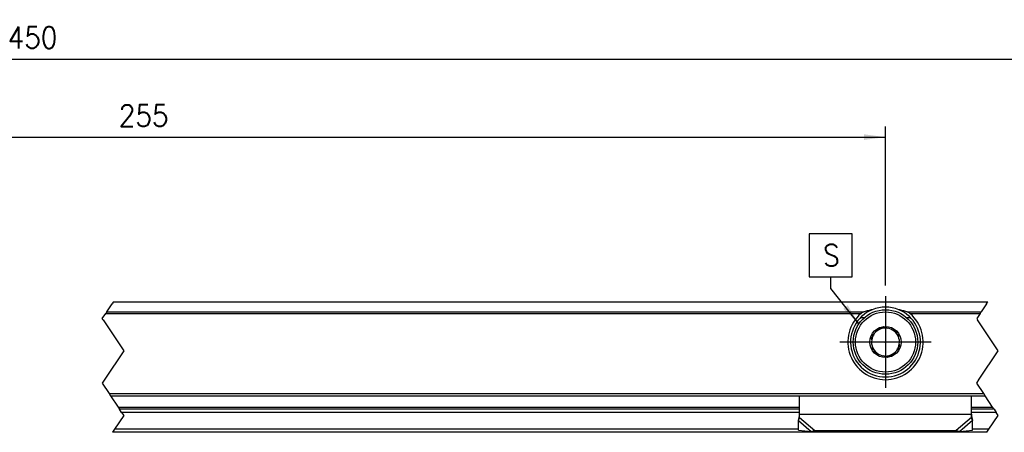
# Model space of a CAD drawing. Header units: millimetres. Extents: x -746 to 1306, y -530 to 1000.
# Tile 12 of 50: x -251 to -159, y 310 to 349. Entities that reach past the tile are written whole.
import ezdxf

# ---------------------------------------------------------------- set-up
doc = ezdxf.new("R2010")
doc.units = ezdxf.units.MM
doc.linetypes.add('DOT_CENTER', pattern=[14, 12, -1, 0, -1])
doc.layers.add('1', color=7, linetype='Continuous')
doc.styles.add('CONVERTER_12', font='txt.shx', dxfattribs={"width": 0.9})
doc.dimstyles.new('ME10_DIM_38', dxfattribs={"dimtxt": 2, "dimasz": 2, "dimexe": 1, "dimexo": 1, "dimgap": 1, "dimtad": 1, "dimdsep": 46, "dimtxsty": 'CONVERTER_12', "dimsah": 1, "dimcen": 0.09, "dimclrd": 2, "dimclre": 2, "dimclrt": 2, "dimadec": 0, "dimazin": 0, "dimtfac": 1, "dimtdec": 4, "dimtix": 1, "dimtmove": 0, "dimatfit": 3, "dimfxl": 1, "dimtolj": 1, "dimtzin": 0, "dimarcsym": 0})
doc.dimstyles.new('ME10_DIM_45', dxfattribs={"dimtxt": 2, "dimasz": 2, "dimexe": 1, "dimexo": 1, "dimgap": 1, "dimtad": 1, "dimdsep": 46, "dimtxsty": 'CONVERTER_12', "dimsah": 1, "dimcen": 0.09, "dimclrd": 2, "dimclre": 2, "dimclrt": 2, "dimadec": 0, "dimazin": 0, "dimtfac": 1, "dimtdec": 4, "dimtix": 1, "dimtmove": 0, "dimatfit": 3, "dimfxl": 1, "dimtolj": 1, "dimtzin": 0, "dimarcsym": 0})
doc.dimstyles.get("Standard").update_dxf_attribs({"dimtxt": 0.18, "dimasz": 0.18, "dimexe": 0.18, "dimexo": 0.0625, "dimgap": 0.09, "dimtad": 0, "dimtih": 1, "dimtoh": 1, "dimdec": 4, "dimzin": 0, "dimdsep": 46, "dimtxsty": 'Standard', "dimcen": 0.09, "dimadec": 0, "dimazin": 0, "dimtfac": 1, "dimtdec": 4, "dimtofl": 0, "dimtmove": 0, "dimatfit": 3, "dimfxl": 1, "dimtolj": 1, "dimtzin": 0, "dimarcsym": 0})

# ---------------------------------------------------------------- blocks, each defined once
blk = doc.blocks.new('SOPORTE_SV2-T__56', base_point=(-582.9500000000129, 310.279394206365))
at = {"color": 2, "linetype": 'DOT_CENTER'}
for p, q in [((-242.956905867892, 321.4791841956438), (-242.4626249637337, 322.2206055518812)), ((-242.3683440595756, 322.3620269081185), (-242.4626249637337, 322.2206055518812)), ((-242.3292916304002, 322.4206055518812), (-242.3683440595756, 322.3620269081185)), ((-161.0476489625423, 322.2206055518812), (-161.5419298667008, 321.4791841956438)), ((-161.0476489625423, 322.2206055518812), (-160.9533680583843, 322.3620269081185)), ((-160.9533680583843, 322.3620269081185), (-160.9143156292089, 322.4206055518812)), ((-243.3763619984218, 320.8499999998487), (-243.0511867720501, 321.3377628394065)), ((-243.2900990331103, 320.7206055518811), (-243.3763619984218, 320.8499999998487)), ((-242.956905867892, 321.4791841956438), (-243.0511867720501, 321.3377628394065)), ((-161.636210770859, 321.3377628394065), (-161.9613859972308, 320.8499999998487)), ((-161.9613859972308, 320.8499999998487), (-161.875123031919, 320.720605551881)), ((-161.636210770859, 321.3377628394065), (-161.5419298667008, 321.4791841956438)), ((-243.2900990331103, 320.7206055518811), (-241.3763619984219, 317.8499999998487)), ((-159.9613859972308, 317.8499999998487), (-161.875123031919, 320.720605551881)), ((-241.3763619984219, 317.8499999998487), (-243.1292916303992, 315.2206055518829)), ((-161.714315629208, 315.2206055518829), (-159.9613859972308, 317.8499999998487)), ((-243.1292916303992, 315.2206055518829), (-243.3763619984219, 314.8499999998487)), ((-243.3763619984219, 314.8499999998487), (-242.7237387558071, 313.8710651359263)), ((-161.9613859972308, 314.8499999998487), (-161.714315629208, 315.2206055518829)), ((-161.3087627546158, 313.8710651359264), (-161.9613859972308, 314.8499999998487)), ((-242.7237387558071, 313.8710651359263), (-242.5904054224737, 313.6710651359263)), ((-242.5904054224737, 313.6710651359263), (-241.8900989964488, 312.620605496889)), ((-161.1754294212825, 313.6710651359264), (-161.3087627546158, 313.8710651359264)), ((-160.4751229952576, 312.620605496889), (-161.1754294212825, 313.6710651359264)), ((-241.8900989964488, 312.620605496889), (-241.756765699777, 312.4206055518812)), ((-160.3417896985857, 312.4206055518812), (-160.4751229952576, 312.620605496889)), ((-241.3763619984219, 311.8499999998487), (-242.2316497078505, 310.5670684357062)), ((-241.5649828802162, 312.1329313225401), (-241.756765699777, 312.4206055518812)), ((-241.5649828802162, 312.1329313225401), (-241.3763619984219, 311.8499999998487)), ((-160.8166737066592, 310.5670684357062), (-159.9613859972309, 311.8499999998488)), ((-160.3417896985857, 312.4206055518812), (-160.150006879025, 312.1329313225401)), ((-159.9613859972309, 311.8499999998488), (-160.150006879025, 312.1329313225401)), ((-242.2316497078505, 310.5670684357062), (-242.423432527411, 310.2793942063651)), ((-161.0084565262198, 310.2793942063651), (-160.8166737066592, 310.5670684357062))]:
    blk.add_line(p, q, dxfattribs=at)
at = {"color": 3, "linetype": 'Continuous'}
for p, q in [((-160.9533680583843, 322.3620269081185), (-242.3683440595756, 322.3620269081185)), ((-243.0511867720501, 321.3377628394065), (-172.7163344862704, 321.3377628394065)), ((-242.956905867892, 321.4791841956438), (-172.43878529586, 321.4791841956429)), ((-168.4612147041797, 321.4791841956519), (-161.5419298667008, 321.4791841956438)), ((-168.1836655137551, 321.3377628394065), (-161.636210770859, 321.3377628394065)), ((-242.7237387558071, 313.8710651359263), (-161.3087627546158, 313.8710651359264)), ((-241.8900989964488, 312.620605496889), (-178.4500000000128, 312.620605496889)), ((-162.4500000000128, 312.620605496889), (-160.4751229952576, 312.620605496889)), ((-178.4500000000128, 312.1329313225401), (-241.5649828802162, 312.1329313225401)), ((-162.4500000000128, 311.9292020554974), (-178.4500000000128, 311.9292020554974)), ((-160.150006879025, 312.1329313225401), (-162.4500000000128, 312.1329313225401)), ((-178.5585431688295, 311.3803058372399), (-177.3664737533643, 310.3606522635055)), ((-178.4500000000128, 311.6419823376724), (-177.0357864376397, 310.4323146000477)), ((-162.4500000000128, 311.6419823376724), (-163.8642135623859, 310.4323146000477)), ((-162.3414568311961, 311.3803058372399), (-163.5335262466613, 310.3606522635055)), ((-178.5399701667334, 310.5670684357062), (-242.2316497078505, 310.5670684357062)), ((-160.8166737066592, 310.5670684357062), (-162.3600298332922, 310.5670684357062))]:
    blk.add_line(p, q, dxfattribs=at)
at = {"color": 7, "linetype": 'Continuous'}
for p, q in [((-242.3292916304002, 322.4206055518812), (-160.9143156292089, 322.4206055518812)), ((-172.4366507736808, 320.9185420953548), (-172.7971858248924, 320.9185420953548)), ((-168.1028141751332, 320.9185420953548), (-168.4633492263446, 320.9185420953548)), ((-170.9217246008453, 319.8819997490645), (-170.6313683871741, 320.102540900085)), ((-170.6313683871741, 320.102540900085), (-170.2951960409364, 319.9613556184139)), ((-171.7807765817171, 319.2295035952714), (-171.4904203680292, 319.450044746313)), ((-171.7349604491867, 318.8677771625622), (-171.7807765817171, 319.2295035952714)), ((-169.6367641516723, 319.6848281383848), (-169.300591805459, 319.5436428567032)), ((-169.300591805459, 319.5436428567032), (-169.2547756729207, 319.181916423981)), ((-171.5994081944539, 317.7975682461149), (-171.6452243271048, 318.1592946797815)), ((-169.1192234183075, 318.1117075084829), (-169.409579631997, 317.8911663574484)), ((-169.1650395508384, 318.473433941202), (-169.1192234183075, 318.1117075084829)), ((-171.2632358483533, 317.6563829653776), (-171.5994081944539, 317.7975682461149)), ((-170.2686316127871, 317.2386702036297), (-170.6048039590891, 317.3798554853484)), ((-169.9782753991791, 317.4592113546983), (-170.2686316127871, 317.2386702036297)), ((-242.5904054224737, 313.6710651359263), (-161.1754294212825, 313.6710651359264)), ((-178.4500000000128, 311.9527986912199), (-178.4500000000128, 313.6710651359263)), ((-162.4500000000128, 311.9527986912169), (-162.4500000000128, 313.6710651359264)), ((-178.4500000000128, 312.4206055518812), (-241.756765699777, 312.4206055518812)), ((-178.4500000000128, 311.9292020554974), (-178.4500000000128, 311.9527986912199)), ((-178.4500000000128, 311.6419823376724), (-178.4500000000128, 311.9292020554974)), ((-160.3417896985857, 312.4206055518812), (-162.4500000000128, 312.4206055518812)), ((-162.4500000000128, 311.9292020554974), (-162.4500000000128, 311.9527986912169)), ((-162.4500000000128, 311.6419823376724), (-162.4500000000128, 311.9292020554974)), ((-178.5585431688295, 311.3803058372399), (-178.5113594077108, 311.5496704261)), ((-178.5382337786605, 310.4910389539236), (-178.5585431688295, 311.3803058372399)), ((-162.3886405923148, 311.5496704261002), (-162.3414568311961, 311.3803058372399)), ((-162.3617662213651, 310.4910389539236), (-162.3414568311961, 311.3803058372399)), ((-161.0084565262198, 310.2793942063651), (-242.423432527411, 310.2793942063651)), ((-178.5382337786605, 310.4910389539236), (-177.3664737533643, 310.3606522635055)), ((-177.0357864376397, 310.4323146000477), (-163.8642135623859, 310.4323146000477)), ((-163.5335262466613, 310.3606522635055), (-162.3617662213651, 310.4910389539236))]:
    blk.add_line(p, q, dxfattribs=at)
for radius in [2.999999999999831, 1.450000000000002, 0.0499999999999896]:
    blk.add_circle((-170.4500000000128, 318.6706055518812), radius, dxfattribs=at)
at = {"color": 3, "linetype": 'Continuous'}
blk.add_circle((-170.4500000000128, 318.6706055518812), 2.799999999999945, dxfattribs=at)
at = {"color": 7, "linetype": 'Continuous'}
for centre, radius, start, end in [((-170.4499999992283, 318.6706055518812), 3.250000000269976, 67.38013501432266, 112.6198649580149), ((-170.4500000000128, 318.6706055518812), 3.499999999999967, 130.3551916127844, 49.6448083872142), ((-170.4499999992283, 318.6706055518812), 3.250000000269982, 112.6198649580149, 67.38013501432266), ((-170.4500000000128, 318.6706055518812), 1.299999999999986, 83.16099206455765, 111.2762548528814), ((-170.4500000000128, 318.6706055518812), 1.300000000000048, 51.27625485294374, 83.16099206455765), ((-170.4500000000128, 318.6706055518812), 1.299999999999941, 143.1609920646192, 171.2762548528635), ((-170.4500000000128, 318.6706055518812), 1.3, 111.2762548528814, 143.1609920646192), ((-170.4500000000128, 318.6706055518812), 1.30000000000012, 23.16099206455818, 51.27625485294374), ((-170.4500000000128, 318.6706055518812), 1.300000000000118, 351.2762548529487, 23.16099206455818), ((-170.4500000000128, 318.6706055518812), 1.299999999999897, 171.2762548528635, 203.1609920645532), ((-170.4500000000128, 318.6706055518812), 1.299999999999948, 203.1609920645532, 231.2762548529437), ((-170.4500000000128, 318.6706055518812), 1.300000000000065, 323.1609920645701, 351.2762548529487), ((-170.4500000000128, 318.6706055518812), 1.300000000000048, 231.2762548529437, 263.1609920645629), ((-170.4500000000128, 318.6706055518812), 1.300000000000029, 263.1609920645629, 291.2762548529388), ((-170.4500000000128, 318.6706055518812), 1.30000000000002, 291.2762548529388, 323.1609920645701)]:
    blk.add_arc(centre, radius, start, end, dxfattribs=at)
for points, knots in [([(-172.43878529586, 321.4791841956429), (-172.4671401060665, 321.4695159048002), (-172.5159995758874, 321.4528560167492), (-172.5744734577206, 321.4266523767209), (-172.6171522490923, 321.4047865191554), (-172.6506713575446, 321.3853343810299), (-172.6845853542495, 321.3632187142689), (-172.7053197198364, 321.3465942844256), (-172.7163344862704, 321.3377628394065)], [0, 0, 0, 0, 0.0898239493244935, 0.1547797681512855, 0.1920059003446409, 0.233650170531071, 0.2710015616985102, 0.313330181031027, 0.313330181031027, 0.313330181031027, 0.313330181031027]), ([(-171.6999999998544, 321.6706055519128), (-171.7624539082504, 321.6575772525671), (-171.887771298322, 321.6314351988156), (-172.0732292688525, 321.5855960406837), (-172.2572693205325, 321.5354424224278), (-172.3781171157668, 321.4979874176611), (-172.43878529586, 321.4791841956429)], [0, 0, 0, 0, 0.191380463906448, 0.3840160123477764, 0.573014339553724, 0.7635470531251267, 0.7635470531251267, 0.7635470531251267, 0.7635470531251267]), ([(-168.4612147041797, 321.4791841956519), (-168.5217517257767, 321.4979478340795), (-168.6423575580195, 321.5353299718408), (-168.8262778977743, 321.5854682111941), (-169.0118650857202, 321.6313562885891), (-169.1374294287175, 321.6575518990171), (-169.1999999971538, 321.6706055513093)], [0, 0, 0, 0, 0.1901217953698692, 0.378773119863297, 0.5718085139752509, 0.7635470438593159, 0.7635470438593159, 0.7635470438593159, 0.7635470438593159]), ([(-168.1836655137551, 321.3377628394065), (-168.2030926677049, 321.3526855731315), (-168.2450370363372, 321.3849046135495), (-168.3171596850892, 321.4233269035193), (-168.3904659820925, 321.4554115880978), (-168.4394041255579, 321.4718555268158), (-168.4612147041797, 321.4791841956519)], [0, 0, 0, 0, 0.0733847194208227, 0.1584418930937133, 0.2442581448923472, 0.3132544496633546, 0.3132544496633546, 0.3132544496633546, 0.3132544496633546]), ([(-178.5113594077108, 311.5496704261), (-178.5027875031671, 311.582169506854), (-178.4848805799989, 311.6500609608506), (-178.4651820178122, 311.7549277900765), (-178.4523301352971, 311.8569863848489), (-178.4507219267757, 311.9231137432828), (-178.4500000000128, 311.9527986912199)], [0, 0, 0, 0, 0.1008026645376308, 0.210579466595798, 0.319885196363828, 0.4089225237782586, 0.4089225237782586, 0.4089225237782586, 0.4089225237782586]), ([(-162.4500000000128, 311.9527986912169), (-162.4491611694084, 311.9206056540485), (-162.447438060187, 311.854475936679), (-162.4349726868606, 311.7573981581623), (-162.416209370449, 311.6549241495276), (-162.3984167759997, 311.5869945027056), (-162.3886405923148, 311.5496704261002)], [0, 0, 0, 0, 0.0965567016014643, 0.1983431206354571, 0.2932195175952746, 0.4089231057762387, 0.4089231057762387, 0.4089231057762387, 0.4089231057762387]), ([(-178.5585431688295, 311.3803058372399), (-178.5497608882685, 311.4004895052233), (-178.5317166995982, 311.4419591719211), (-178.5048077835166, 311.5057760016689), (-178.4772602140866, 311.5727614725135), (-178.4592271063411, 311.6185522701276), (-178.4500000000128, 311.6419823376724)], [0, 0, 0, 0, 0.066034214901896, 0.1356748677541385, 0.2077705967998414, 0.2833140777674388, 0.2833140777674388, 0.2833140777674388, 0.2833140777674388]), ([(-162.3414568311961, 311.3803058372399), (-162.3502391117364, 311.4004895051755), (-162.3682833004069, 311.4419591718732), (-162.3951922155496, 311.5057759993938), (-162.4227397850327, 311.5727614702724), (-162.4407728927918, 311.6185522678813), (-162.4500000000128, 311.6419823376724)], [0, 0, 0, 0, 0.0660342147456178, 0.1356748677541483, 0.2077705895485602, 0.2833140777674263, 0.2833140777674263, 0.2833140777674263, 0.2833140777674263]), ([(-177.3664737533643, 310.3606522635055), (-177.3401832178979, 310.3646923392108), (-177.285125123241, 310.373153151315), (-177.2036830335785, 310.3896322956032), (-177.1196385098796, 310.4091873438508), (-177.0645194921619, 310.4243897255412), (-177.0357864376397, 310.4323146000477)], [0, 0, 0, 0, 0.0797880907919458, 0.1670936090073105, 0.2491987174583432, 0.3386072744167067, 0.3386072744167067, 0.3386072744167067, 0.3386072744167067]), ([(-163.8642135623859, 310.4323146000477), (-163.8354805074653, 310.4243897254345), (-163.7803614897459, 310.4091873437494), (-163.6963169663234, 310.3896322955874), (-163.6148748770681, 310.373153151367), (-163.5598167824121, 310.3646923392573), (-163.5335262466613, 310.3606522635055)], [0, 0, 0, 0, 0.089408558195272, 0.171513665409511, 0.2588191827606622, 0.3386072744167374, 0.3386072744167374, 0.3386072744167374, 0.3386072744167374])]:
    blk.add_open_spline(points, degree=3, knots=knots, dxfattribs=at)
at = {"layer": '1', "color": 2, "linetype": 'DOT_CENTER'}
for p, q in [((-170.4499999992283, 322.9206055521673), (-170.4499999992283, 314.4206055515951)), ((-170.4500000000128, 322.6706055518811), (-170.4500000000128, 314.6706055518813)), ((-166.1999999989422, 318.6706055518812), (-174.6999999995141, 318.6706055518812)), ((-166.4500000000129, 318.6706055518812), (-174.4500000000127, 318.6706055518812))]:
    blk.add_line(p, q, dxfattribs=at)
blk = doc.blocks.new('*D102')
at = {"layer": '1', "color": 2, "linetype": 'Continuous'}
for p, q in [((-318.449999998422, 322.0706053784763), (-318.449999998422, 338.7209248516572)), ((-170.4499999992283, 323.9206055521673), (-170.4499999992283, 338.7209248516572)), ((-318.449999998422, 337.7209248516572), (-170.4499999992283, 337.7209248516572))]:
    blk.add_line(p, q, dxfattribs=at)
at = {"layer": '1', "color": 2}
for points in [[(-316.449999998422, 337.984229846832), (-316.449999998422, 337.4576198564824), (-318.449999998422, 337.7209248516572)], [(-172.4499999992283, 337.4576198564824), (-172.4499999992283, 337.984229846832), (-170.4499999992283, 337.7209248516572)]]:
    blk.add_solid(points, dxfattribs=at)
at = {"layer": '1', "color": 2, "insert": (-241.8278016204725, 338.7209248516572), "char_height": 2, "attachment_point": 7, "rotation": 0.00013888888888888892, "line_spacing_factor": 0.60024009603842, "style": 'CONVERTER_12'}
blk.add_mtext('255', dxfattribs=at)
blk = doc.blocks.new('*D109')
at = {"layer": '1', "color": 2, "linetype": 'Continuous'}
for p, q in [((-318.449999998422, 322.3206053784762), (-318.449999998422, 345.975362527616)), ((-140.4500000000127, 323.6706055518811), (-140.4500000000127, 345.975362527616)), ((-318.449999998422, 344.975362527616), (-140.4500000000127, 344.975362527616))]:
    blk.add_line(p, q, dxfattribs=at)
at = {"layer": '1', "color": 2}
for points in [[(-316.449999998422, 345.2386675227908), (-316.449999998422, 344.7120575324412), (-318.449999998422, 344.975362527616)], [(-142.4500000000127, 344.7120575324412), (-142.4500000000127, 345.2386675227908), (-140.4500000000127, 344.975362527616)]]:
    blk.add_solid(points, dxfattribs=at)
at = {"layer": '1', "color": 2, "insert": (-252.1758342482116, 345.975362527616), "char_height": 2, "attachment_point": 7, "rotation": 0.00013888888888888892, "line_spacing_factor": 0.60024009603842, "style": 'CONVERTER_12'}
blk.add_mtext('450', dxfattribs=at)
blk = doc.blocks.new('Top2', base_point=(-495.4500000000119, 316.3499999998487))
at = {"layer": '1', "color": 2}
blk.add_lwpolyline([(-177.553774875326, 328.722221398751), (-177.553774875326, 324.722221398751), (-173.553774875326, 324.722221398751), (-173.553774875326, 328.722221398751)], close=True, dxfattribs=at)
blk.add_solid([(-174.3822675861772, 321.7623430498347), (-173.9724330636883, 322.0930298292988), (-172.9214425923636, 320.3711853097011)], dxfattribs=at)
blk.add_blockref('SOPORTE_SV2-T__56', (-582.9500000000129, 310.279394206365))
at = {"layer": '1', "color": 2, "style": 'CONVERTER_12', "width": 0.9}
blk.add_text('S', height=2, dxfattribs=at).set_placement((-176.253774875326, 325.722221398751))
at = {"layer": '1'}
for base, p1, p2, dimstyle, picture, middle in [((-318.449999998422, 344.975362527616), (-140.4500000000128, 322.670605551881), (-318.4499999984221, 321.3206053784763), 'ME10_DIM_45', '*D109', (-249.7758342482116, 346.975362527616)), ((-318.449999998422, 337.7209248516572), (-170.4499999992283, 322.9206055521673), (-318.4499999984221, 321.0706053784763), 'ME10_DIM_38', '*D102', (-239.4278016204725, 339.7209248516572))]:
    dim = blk.add_linear_dim(base=base, p1=p1, p2=p2, dimstyle=dimstyle, dxfattribs=at)
    dim.commit()
    dim.dimension.update_dxf_attribs({"geometry": picture, "text_midpoint": middle, "text_rotation": 0.00013888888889})
at = {"layer": '1', "color": 2, "linetype": 'Continuous', "has_arrowhead": 0}
blk.add_leader([(-172.9214425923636, 320.3711853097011), (-175.553774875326, 323.6335493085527), (-175.553774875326, 324.722221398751)], dimstyle='Standard', dxfattribs=at)

msp = doc.modelspace()

# ---------------------------------------------------------------- block references
msp.add_blockref('Top2', (-495.4500000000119, 316.3499999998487))

doc.saveas('drawing.dxf')
